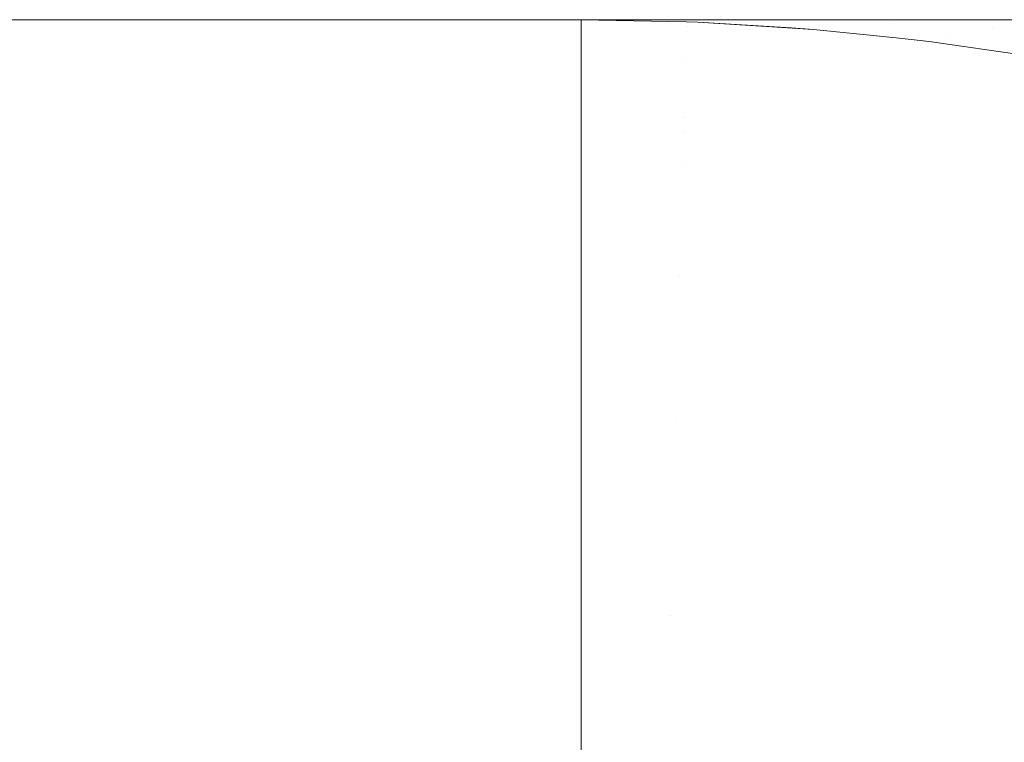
# Model space of a CAD drawing. Header units: centimetres. Extents: x -21.6 to 22.7, y 3.4 to 5.2.
# Tile 147 of 256: x -6.806 to -6.7817, y 5.1824 to 5.2002. Entities that reach past the tile are written whole.
import ezdxf

# ---------------------------------------------------------------- set-up
doc = ezdxf.new("R2010")
doc.units = ezdxf.units.CM
doc.header["$LTSCALE"] = 2.54
doc.layers.add('Lucido design-1', color=7, linetype='Continuous')

# ---------------------------------------------------------------- blocks, each defined once
blk = doc.blocks.new('Gruppo-4-1')
at = {"color": 7, "linetype": 'Continuous', "lineweight": 9}
for points, invisible_edges in [([(22.630348, 5.200144, -1872.31239), (-21.503423, 5.200212, -1872.315514), (-21.503423, 5.200178, -1872.313952)], 9), ([(22.630348, 5.200144, -1872.31239), (22.630348, 5.200212, -1872.315514), (-21.503423, 5.200212, -1872.315514)], 8), ([(-6.792166, 5.200212, -1872.915514), (-6.792166, 5.200178, -1872.917076), (-21.503423, 5.200117, -1872.919876), (-21.503423, 5.200144, -1872.918638)], 10), ([(-21.503423, 5.200144, -1872.918638), (-21.503423, 5.200212, -1872.915514), (-6.792166, 5.200212, -1872.915514)], 8), ([(-21.503423, 5.200212, -1872.315514), (7.752862, 5.200212, -1872.515514), (-6.625937, 5.200212, -1872.515514)], 9), ([(-6.625937, 5.200212, -1872.515514), (-6.629512, 5.200212, -1872.51556), (-21.503423, 5.200212, -1872.315514)], 10), ([(7.752862, 5.200212, -1872.515514), (-21.503423, 5.200212, -1872.315514), (22.630348, 5.200212, -1872.315514)], 9), ([(-6.629512, 5.200212, -1872.51556), (-6.635174, 5.200212, -1872.515823), (-21.503423, 5.200212, -1872.315514)], 10), ([(-6.635174, 5.200212, -1872.515823), (-6.640844, 5.200212, -1872.51632), (-21.503423, 5.200212, -1872.315514)], 10), ([(-6.640844, 5.200212, -1872.51632), (-6.646521, 5.200212, -1872.517053), (-21.503423, 5.200212, -1872.315514)], 10), ([(-6.646521, 5.200212, -1872.517053), (-6.647999, 5.200212, -1872.517306), (-6.652204, 5.200212, -1872.518027), (-21.503423, 5.200212, -1872.315514)], 12), ([(-6.652204, 5.200212, -1872.518027), (-6.657892, 5.200212, -1872.519244), (-21.503423, 5.200212, -1872.315514)], 10), ([(-6.657892, 5.200212, -1872.519244), (-6.663583, 5.200212, -1872.52071), (-21.503423, 5.200212, -1872.315514)], 10), ([(-6.663583, 5.200212, -1872.52071), (-6.669275, 5.200212, -1872.522431), (-21.503423, 5.200212, -1872.315514)], 10), ([(-6.669275, 5.200212, -1872.522431), (-6.674965, 5.200212, -1872.524411), (-21.503423, 5.200212, -1872.315514)], 10), ([(-6.674965, 5.200212, -1872.524411), (-6.68065, 5.200212, -1872.526658), (-21.503423, 5.200212, -1872.315514)], 10), ([(-6.68065, 5.200212, -1872.526658), (-6.686327, 5.200212, -1872.529179), (-21.503423, 5.200212, -1872.315514)], 10), ([(-6.686327, 5.200212, -1872.529179), (-6.69199, 5.200212, -1872.531982), (-21.503423, 5.200212, -1872.315514)], 10), ([(-6.69199, 5.200212, -1872.531982), (-6.697634, 5.200212, -1872.535074), (-21.503423, 5.200212, -1872.315514)], 10), ([(-6.697634, 5.200212, -1872.535074), (-6.703253, 5.200212, -1872.538464), (-21.503423, 5.200212, -1872.315514)], 10), ([(-6.703253, 5.200212, -1872.538464), (-6.708838, 5.200212, -1872.542161), (-21.503423, 5.200212, -1872.315514)], 10), ([(-6.708838, 5.200212, -1872.542161), (-6.714382, 5.200212, -1872.546174), (-21.503423, 5.200212, -1872.315514)], 10), ([(-6.714382, 5.200212, -1872.546174), (-6.719874, 5.200212, -1872.55051), (-21.503423, 5.200212, -1872.315514)], 10), ([(-21.503423, 5.200212, -1872.315514), (-6.735917, 5.200212, -1872.565546), (-6.741071, 5.200212, -1872.571254)], 9), ([(-6.719874, 5.200212, -1872.55051), (-6.725302, 5.200212, -1872.555179), (-21.503423, 5.200212, -1872.315514)], 10), ([(-6.741071, 5.200212, -1872.571254), (-6.745838, 5.200212, -1872.57699), (-21.503423, 5.200212, -1872.315514)], 10), ([(-6.745838, 5.200212, -1872.57699), (-6.750736, 5.200212, -1872.5834), (-21.503423, 5.200212, -1872.315514)], 10), ([(-6.725302, 5.200212, -1872.555179), (-6.730655, 5.200212, -1872.560189), (-21.503423, 5.200212, -1872.315514)], 10), ([(-6.730655, 5.200212, -1872.560189), (-6.735917, 5.200212, -1872.565546), (-21.503423, 5.200212, -1872.315514)], 10), ([(-6.750736, 5.200212, -1872.5834), (-6.755472, 5.200212, -1872.590173), (-21.503423, 5.200212, -1872.315514)], 10), ([(-6.755472, 5.200212, -1872.590173), (-6.760025, 5.200212, -1872.597307), (-21.503423, 5.200212, -1872.315514)], 10), ([(-6.760025, 5.200212, -1872.597307), (-6.764371, 5.200212, -1872.604797), (-21.503423, 5.200212, -1872.315514)], 10), ([(-6.764371, 5.200212, -1872.604797), (-6.768488, 5.200212, -1872.612637), (-21.503423, 5.200212, -1872.315514)], 10), ([(-6.768488, 5.200212, -1872.612637), (-6.772351, 5.200212, -1872.620816), (-21.503423, 5.200212, -1872.315514)], 10), ([(-6.772351, 5.200212, -1872.620816), (-6.775936, 5.200212, -1872.629319), (-21.503423, 5.200212, -1872.315514)], 10), ([(-21.503423, 5.200212, -1872.915514), (-6.791981, 5.200212, -1872.706082), (-6.792166, 5.200212, -1872.715514)], 9), ([(-6.775936, 5.200212, -1872.629319), (-6.779219, 5.200212, -1872.63813), (-21.503423, 5.200212, -1872.315514)], 10), ([(-21.503423, 5.200212, -1872.915514), (-6.791368, 5.200212, -1872.695947), (-6.791981, 5.200212, -1872.706082)], 9), ([(-6.792166, 5.200212, -1872.715514), (-6.792166, 5.200212, -1872.915514), (-21.503423, 5.200212, -1872.915514)], 8), ([(-6.779219, 5.200212, -1872.63813), (-6.782176, 5.200212, -1872.647225), (-21.503423, 5.200212, -1872.315514)], 10), ([(-21.503423, 5.200212, -1872.915514), (-6.790332, 5.200212, -1872.685885), (-6.791368, 5.200212, -1872.695947)], 9), ([(-21.503423, 5.200212, -1872.315514), (-6.787026, 5.200212, -1872.666164), (-6.787049, 5.200212, -1872.666284)], 9), ([(-6.782176, 5.200212, -1872.647225), (-6.784785, 5.200212, -1872.65658), (-21.503423, 5.200212, -1872.315514)], 10), ([(-21.503423, 5.200212, -1872.915514), (-21.503423, 5.200212, -1872.315514), (-6.78888, 5.200212, -1872.675945), (-6.790332, 5.200212, -1872.685885)], 10), ([(-6.784785, 5.200212, -1872.65658), (-6.787026, 5.200212, -1872.666164), (-21.503423, 5.200212, -1872.315514)], 10), ([(-6.787049, 5.200212, -1872.666284), (-6.78888, 5.200212, -1872.675945), (-21.503423, 5.200212, -1872.315514)], 10), ([(-21.503423, 5.200178, -1872.313952), (-21.503423, 5.200117, -1872.311152), (22.630348, 5.200117, -1872.311152), (22.630348, 5.200144, -1872.31239)], 10), ([(-6.792166, 5.200178, -1872.917076), (-6.792166, 5.200117, -1872.919876), (-21.503423, 5.200117, -1872.919876)], 10), ([(22.630348, 5.199831, -1872.306798), (22.630348, 5.200117, -1872.311152), (-21.503423, 5.200117, -1872.311152), (-21.503423, 5.199994, -1872.309272)], 10), ([(-21.503423, 5.199831, -1872.92423), (-21.503423, 5.200117, -1872.919876), (-6.792166, 5.200117, -1872.919876), (-6.792166, 5.199994, -1872.921756)], 10), ([(-6.789569, 5.200158, -1872.915514), (-6.792166, 5.200212, -1872.915514), (-6.792166, 5.200212, -1872.715514), (-6.789569, 5.200158, -1872.715514)], 8), ([(-6.789569, 5.200158, -1872.715514), (-6.792166, 5.200212, -1872.715514), (-6.791981, 5.200212, -1872.706082)], 8), ([(-6.792166, 5.200178, -1872.917076), (-6.792166, 5.200212, -1872.915514), (-6.789569, 5.200158, -1872.915514)], 8), ([(-6.789569, 5.200158, -1872.915514), (-6.78957, 5.200151, -1872.917076), (-6.792166, 5.200178, -1872.917076)], 11), ([(-6.78957, 5.200151, -1872.917076), (-6.78957, 5.200114, -1872.918638), (-6.792166, 5.200117, -1872.919876), (-6.792166, 5.200178, -1872.917076)], 11), ([(-6.792166, 5.200117, -1872.919876), (-6.78957, 5.200114, -1872.918638), (-6.789572, 5.200053, -1872.920199)], 11), ([(-6.789572, 5.200053, -1872.920199), (-6.789574, 5.199968, -1872.921758), (-6.792166, 5.199994, -1872.921756), (-6.792166, 5.200117, -1872.919876)], 11), ([(-6.789569, 5.200158, -1872.715514), (-6.791981, 5.200212, -1872.706082), (-6.791368, 5.200212, -1872.695947)], 9), ([(-6.784534, 5.200163, -1872.667052), (-6.789569, 5.200158, -1872.715514), (-6.791368, 5.200212, -1872.695947), (-6.790332, 5.200212, -1872.685885)], 11), ([(-6.790332, 5.200212, -1872.685885), (-6.78888, 5.200212, -1872.675945), (-6.787049, 5.200212, -1872.666284), (-6.784534, 5.200163, -1872.667052)], 12), ([(-6.78957, 5.200151, -1872.917076), (-6.789569, 5.200158, -1872.915514), (-6.78929, 5.200152, -1872.915514)], 9), ([(-6.78929, 5.200152, -1872.915514), (-6.786432, 5.199974, -1872.915514), (-6.786977, 5.200005, -1872.917076), (-6.78957, 5.200151, -1872.917076)], 14), ([(-6.786977, 5.200005, -1872.917076), (-6.786979, 5.199968, -1872.918638), (-6.78957, 5.200114, -1872.918638), (-6.78957, 5.200151, -1872.917076)], 15), ([(-6.78929, 5.200152, -1872.715514), (-6.789569, 5.200158, -1872.715514), (-6.784534, 5.200163, -1872.667052)], 10), ([(-6.789569, 5.200158, -1872.715514), (-6.78929, 5.200152, -1872.715514), (-6.78929, 5.200152, -1872.915514), (-6.789569, 5.200158, -1872.915514)], 10), ([(-6.784534, 5.200163, -1872.667052), (-6.782021, 5.200017, -1872.66782), (-6.786977, 5.200008, -1872.715514), (-6.78929, 5.200152, -1872.715514)], 11), ([(-6.786432, 5.199974, -1872.915514), (-6.78929, 5.200152, -1872.915514), (-6.78929, 5.200152, -1872.715514), (-6.786977, 5.200008, -1872.715514)], 10), ([(-6.784534, 5.200163, -1872.667052), (-6.787049, 5.200212, -1872.666284), (-6.787026, 5.200212, -1872.666164), (-6.784785, 5.200212, -1872.65658)], 9), ([(-6.784785, 5.200212, -1872.65658), (-6.782176, 5.200212, -1872.647225), (-6.784534, 5.200163, -1872.667052)], 10), ([(-6.782176, 5.200212, -1872.647225), (-6.779219, 5.200212, -1872.63813), (-6.770318, 5.200163, -1872.622867), (-6.784534, 5.200163, -1872.667052)], 14), ([(-6.770318, 5.200163, -1872.622867), (-6.768031, 5.200017, -1872.624335), (-6.782021, 5.200017, -1872.66782), (-6.784534, 5.200163, -1872.667052)], 15), ([(-21.503423, 5.199994, -1872.309272), (-21.503423, 5.199831, -1872.306798), (22.630348, 5.199831, -1872.306798)], 10), ([(-6.792166, 5.199994, -1872.921756), (-6.792166, 5.199831, -1872.92423), (-21.503423, 5.199831, -1872.92423)], 10), ([(-6.792166, 5.199831, -1872.92423), (-6.792166, 5.199994, -1872.921756), (-6.789574, 5.199968, -1872.921758), (-6.789577, 5.199859, -1872.923315)], 14), ([(-6.789577, 5.199859, -1872.923315), (-6.789574, 5.199968, -1872.921758), (-6.786986, 5.199822, -1872.921758), (-6.786992, 5.199713, -1872.923315)], 15), ([(-6.786982, 5.199907, -1872.920199), (-6.786986, 5.199822, -1872.921758), (-6.789574, 5.199968, -1872.921758), (-6.789572, 5.200053, -1872.920199)], 15), ([(-6.789572, 5.200053, -1872.920199), (-6.78957, 5.200114, -1872.918638), (-6.786979, 5.199968, -1872.918638), (-6.786982, 5.199907, -1872.920199)], 15), ([(-6.7844, 5.199664, -1872.920199), (-6.784406, 5.199579, -1872.921758), (-6.786986, 5.199822, -1872.921758), (-6.786982, 5.199907, -1872.920199)], 15), ([(-6.786982, 5.199907, -1872.920199), (-6.786979, 5.199968, -1872.918638), (-6.784395, 5.199725, -1872.918638), (-6.7844, 5.199664, -1872.920199)], 15), ([(-6.784392, 5.199761, -1872.917076), (-6.784395, 5.199725, -1872.918638), (-6.786979, 5.199968, -1872.918638), (-6.786977, 5.200005, -1872.917076)], 15), ([(-6.786977, 5.200008, -1872.715514), (-6.782021, 5.200017, -1872.66782), (-6.783158, 5.199774, -1872.691776)], 11), ([(-6.786977, 5.200008, -1872.715514), (-6.786432, 5.199974, -1872.715514), (-6.786432, 5.199974, -1872.915514)], 10), ([(-6.783158, 5.199774, -1872.691776), (-6.786432, 5.199974, -1872.715514), (-6.786977, 5.200008, -1872.715514)], 9), ([(-6.784392, 5.199761, -1872.917076), (-6.786977, 5.200005, -1872.917076), (-6.786432, 5.199974, -1872.915514)], 11), ([(-6.784392, 5.199762, -1872.915514), (-6.786432, 5.199974, -1872.915514), (-6.786432, 5.199974, -1872.715514), (-6.784392, 5.199762, -1872.715514)], 10), ([(-6.783158, 5.199774, -1872.691776), (-6.784392, 5.199762, -1872.715514), (-6.786432, 5.199974, -1872.715514)], 9), ([(-6.786432, 5.199974, -1872.915514), (-6.784392, 5.199762, -1872.915514), (-6.784392, 5.199761, -1872.917076)], 10), ([(-6.782021, 5.200017, -1872.66782), (-6.779516, 5.199774, -1872.668586), (-6.783158, 5.199774, -1872.691776)], 11), ([(-6.782021, 5.200017, -1872.66782), (-6.768031, 5.200017, -1872.624335), (-6.773628, 5.199774, -1872.64645)], 11), ([(-6.773628, 5.199774, -1872.64645), (-6.779516, 5.199774, -1872.668586), (-6.782021, 5.200017, -1872.66782)], 11), ([(22.630348, 5.199356, -1872.302461), (22.630348, 5.199831, -1872.306798), (-21.503423, 5.199831, -1872.306798), (-21.503423, 5.199592, -1872.304612)], 10), ([(-21.503423, 5.199762, -1872.924867), (-21.503423, 5.199831, -1872.92423), (-6.792166, 5.199831, -1872.92423), (-6.792166, 5.199592, -1872.926416)], 10), ([(-6.792166, 5.199592, -1872.926416), (-6.792166, 5.199356, -1872.928567), (-21.503423, 5.199356, -1872.928567), (-21.503423, 5.199762, -1872.924867)], 10), ([(-6.789577, 5.199859, -1872.923315), (-6.789581, 5.199725, -1872.924868), (-6.792166, 5.199831, -1872.92423)], 11), ([(-6.792166, 5.199592, -1872.926416), (-6.792166, 5.199831, -1872.92423), (-6.789581, 5.199725, -1872.924868), (-6.789585, 5.199567, -1872.926419)], 14), ([(-6.789585, 5.199567, -1872.926419), (-6.789581, 5.199725, -1872.924868), (-6.786999, 5.199579, -1872.924868), (-6.787007, 5.199422, -1872.926419)], 15), ([(-6.786992, 5.199713, -1872.923315), (-6.786999, 5.199579, -1872.924868), (-6.789581, 5.199725, -1872.924868), (-6.789577, 5.199859, -1872.923315)], 15), ([(-6.784415, 5.19947, -1872.923315), (-6.784425, 5.199337, -1872.924868), (-6.786999, 5.199579, -1872.924868), (-6.786992, 5.199713, -1872.923315)], 15), ([(-6.786992, 5.199713, -1872.923315), (-6.786986, 5.199822, -1872.921758), (-6.784406, 5.199579, -1872.921758), (-6.784415, 5.19947, -1872.923315)], 15), ([(-6.781828, 5.199325, -1872.920199), (-6.781837, 5.19924, -1872.921758), (-6.784406, 5.199579, -1872.921758), (-6.7844, 5.199664, -1872.920199)], 15), ([(-6.7844, 5.199664, -1872.920199), (-6.784395, 5.199725, -1872.918638), (-6.781822, 5.199385, -1872.918638), (-6.781828, 5.199325, -1872.920199)], 15), ([(-6.781818, 5.199422, -1872.917076), (-6.781822, 5.199385, -1872.918638), (-6.784395, 5.199725, -1872.918638), (-6.784392, 5.199761, -1872.917076)], 15), ([(-6.783579, 5.199677, -1872.715514), (-6.784392, 5.199762, -1872.715514), (-6.783158, 5.199774, -1872.691776)], 10), ([(-6.784392, 5.199762, -1872.715514), (-6.783579, 5.199677, -1872.715514), (-6.783579, 5.199677, -1872.915514), (-6.784392, 5.199762, -1872.915514)], 10), ([(-6.784392, 5.199761, -1872.917076), (-6.784392, 5.199762, -1872.915514), (-6.783579, 5.199677, -1872.915514)], 9), ([(-6.781818, 5.199422, -1872.917076), (-6.784392, 5.199761, -1872.917076), (-6.783579, 5.199677, -1872.915514)], 11), ([(-6.783579, 5.199677, -1872.715514), (-6.783158, 5.199774, -1872.691776), (-6.780604, 5.199434, -1872.692162)], 11), ([(-6.783579, 5.199677, -1872.915514), (-6.783579, 5.199677, -1872.715514), (-6.780732, 5.199261, -1872.715514), (-6.780732, 5.199261, -1872.915514)], 5), ([(-6.780604, 5.199434, -1872.692162), (-6.780732, 5.199261, -1872.715514), (-6.783579, 5.199677, -1872.715514)], 9), ([(-6.783579, 5.199677, -1872.915514), (-6.780732, 5.199261, -1872.915514), (-6.781818, 5.199422, -1872.917076)], 10), ([(-6.783158, 5.199774, -1872.691776), (-6.779516, 5.199774, -1872.668586), (-6.777021, 5.199434, -1872.669348), (-6.780604, 5.199434, -1872.692162)], 15), ([(-21.503423, 5.199592, -1872.304612), (-21.503423, 5.199356, -1872.302461), (22.630348, 5.199356, -1872.302461)], 10), ([(-6.789585, 5.199567, -1872.926419), (-6.789589, 5.199385, -1872.927965), (-6.792166, 5.199356, -1872.928567), (-6.792166, 5.199592, -1872.926416)], 11), ([(-6.787007, 5.199422, -1872.926419), (-6.787017, 5.19924, -1872.927965), (-6.789589, 5.199385, -1872.927965), (-6.789585, 5.199567, -1872.926419)], 15), ([(-6.784437, 5.19918, -1872.926419), (-6.784452, 5.198999, -1872.927965), (-6.787017, 5.19924, -1872.927965), (-6.787007, 5.199422, -1872.926419)], 15), ([(-6.787007, 5.199422, -1872.926419), (-6.786999, 5.199579, -1872.924868), (-6.784425, 5.199337, -1872.924868), (-6.784437, 5.19918, -1872.926419)], 15), ([(-6.781849, 5.199131, -1872.923315), (-6.781862, 5.198999, -1872.924868), (-6.784425, 5.199337, -1872.924868), (-6.784415, 5.19947, -1872.923315)], 15), ([(-6.784415, 5.19947, -1872.923315), (-6.784406, 5.199579, -1872.921758), (-6.781837, 5.19924, -1872.921758), (-6.781849, 5.199131, -1872.923315)], 15), ([(-6.77926, 5.198987, -1872.917076), (-6.779264, 5.19895, -1872.918638), (-6.781822, 5.199385, -1872.918638), (-6.781818, 5.199422, -1872.917076)], 15), ([(-6.77926, 5.198987, -1872.917076), (-6.781818, 5.199422, -1872.917076), (-6.780732, 5.199261, -1872.915514)], 11), ([(22.630348, 5.198693, -1872.298149), (22.630348, 5.199356, -1872.302461), (-21.503423, 5.199356, -1872.302461), (-21.503423, 5.198976, -1872.299987)], 10), ([(-21.503423, 5.198976, -1872.931041), (-21.503423, 5.199356, -1872.928567), (-6.792166, 5.199356, -1872.928567), (-6.792166, 5.198976, -1872.931041)], 10), ([(-6.792166, 5.199356, -1872.928567), (-6.789589, 5.199385, -1872.927965), (-6.789595, 5.19918, -1872.929507)], 11), ([(-6.789595, 5.19918, -1872.929507), (-6.789601, 5.19895, -1872.931044), (-6.792166, 5.198976, -1872.931041), (-6.792166, 5.199356, -1872.928567)], 11), ([(-6.787027, 5.199035, -1872.929507), (-6.787039, 5.198806, -1872.931044), (-6.789601, 5.19895, -1872.931044), (-6.789595, 5.19918, -1872.929507)], 15), ([(-6.789595, 5.19918, -1872.929507), (-6.789589, 5.199385, -1872.927965), (-6.787017, 5.19924, -1872.927965), (-6.787027, 5.199035, -1872.929507)], 15), ([(-6.787027, 5.199035, -1872.929507), (-6.787017, 5.19924, -1872.927965), (-6.784452, 5.198999, -1872.927965), (-6.784468, 5.198794, -1872.929507)], 15), ([(-6.781879, 5.198842, -1872.926419), (-6.781898, 5.198662, -1872.927965), (-6.784452, 5.198999, -1872.927965), (-6.784437, 5.19918, -1872.926419)], 15), ([(-6.784437, 5.19918, -1872.926419), (-6.784425, 5.199337, -1872.924868), (-6.781862, 5.198999, -1872.924868), (-6.781879, 5.198842, -1872.926419)], 15), ([(-6.781849, 5.199131, -1872.923315), (-6.781837, 5.19924, -1872.921758), (-6.779283, 5.198806, -1872.921758), (-6.779297, 5.198698, -1872.923315)], 15), ([(-6.779272, 5.19889, -1872.920199), (-6.779283, 5.198806, -1872.921758), (-6.781837, 5.19924, -1872.921758), (-6.781828, 5.199325, -1872.920199)], 15), ([(-6.781828, 5.199325, -1872.920199), (-6.781822, 5.199385, -1872.918638), (-6.779264, 5.19895, -1872.918638), (-6.779272, 5.19889, -1872.920199)], 15), ([(-21.503423, 5.198976, -1872.299987), (-21.503423, 5.198693, -1872.298149), (22.630348, 5.198693, -1872.298149)], 10), ([(-6.792166, 5.198976, -1872.931041), (-6.792166, 5.198693, -1872.932879), (-21.503423, 5.198693, -1872.932879), (-21.503423, 5.198976, -1872.931041)], 10), ([(-6.792166, 5.198693, -1872.932879), (-6.792166, 5.198976, -1872.931041), (-6.789601, 5.19895, -1872.931044), (-6.789607, 5.198698, -1872.932576)], 14), ([(-6.789607, 5.198698, -1872.932576), (-6.789601, 5.19895, -1872.931044), (-6.787039, 5.198806, -1872.931044), (-6.787052, 5.198554, -1872.932576)], 15), ([(-6.784468, 5.198794, -1872.929507), (-6.784485, 5.198566, -1872.931044), (-6.787039, 5.198806, -1872.931044), (-6.787027, 5.199035, -1872.929507)], 15), ([(-6.784468, 5.198794, -1872.929507), (-6.784452, 5.198999, -1872.927965), (-6.781898, 5.198662, -1872.927965), (-6.781919, 5.198458, -1872.929507)], 15), ([(-6.781879, 5.198842, -1872.926419), (-6.781862, 5.198999, -1872.924868), (-6.779315, 5.198566, -1872.924868), (-6.779335, 5.19841, -1872.926419)], 15), ([(-6.779297, 5.198698, -1872.923315), (-6.779315, 5.198566, -1872.924868), (-6.781862, 5.198999, -1872.924868), (-6.781849, 5.199131, -1872.923315)], 15), ([(22.630348, 5.197842, -1872.29387), (22.630348, 5.198693, -1872.298149), (-21.503423, 5.198693, -1872.298149), (-21.503423, 5.198149, -1872.295413)], 10), ([(-21.503423, 5.197847, -1872.93713), (-21.503423, 5.198693, -1872.932879), (-6.792166, 5.198693, -1872.932879), (-6.792166, 5.198149, -1872.935615)], 10), ([(-6.789607, 5.198698, -1872.932576), (-6.789614, 5.198422, -1872.934101), (-6.792166, 5.198693, -1872.932879)], 11), ([(-6.792166, 5.198149, -1872.935615), (-6.792166, 5.198693, -1872.932879), (-6.789614, 5.198422, -1872.934101), (-6.789622, 5.198122, -1872.935619)], 14), ([(-6.787052, 5.198554, -1872.932576), (-6.787067, 5.198278, -1872.934101), (-6.789614, 5.198422, -1872.934101), (-6.789607, 5.198698, -1872.932576)], 15), ([(-6.787052, 5.198554, -1872.932576), (-6.787039, 5.198806, -1872.931044), (-6.784485, 5.198566, -1872.931044), (-6.784505, 5.198314, -1872.932576)], 15), ([(-6.781919, 5.198458, -1872.929507), (-6.781943, 5.19823, -1872.931044), (-6.784485, 5.198566, -1872.931044), (-6.784468, 5.198794, -1872.929507)], 15), ([(-6.781919, 5.198458, -1872.929507), (-6.781898, 5.198662, -1872.927965), (-6.779359, 5.19823, -1872.927965), (-6.779385, 5.198027, -1872.929507)], 15), ([(-6.779335, 5.19841, -1872.926419), (-6.779359, 5.19823, -1872.927965), (-6.781898, 5.198662, -1872.927965), (-6.781879, 5.198842, -1872.926419)], 15), ([(-6.789622, 5.198122, -1872.935619), (-6.789614, 5.198422, -1872.934101), (-6.787067, 5.198278, -1872.934101), (-6.787082, 5.197979, -1872.935619)], 15), ([(-6.784505, 5.198314, -1872.932576), (-6.784526, 5.198039, -1872.934101), (-6.787067, 5.198278, -1872.934101), (-6.787052, 5.198554, -1872.932576)], 15), ([(-6.784505, 5.198314, -1872.932576), (-6.784485, 5.198566, -1872.931044), (-6.781943, 5.19823, -1872.931044), (-6.781969, 5.197979, -1872.932576)], 15), ([(-6.779385, 5.198027, -1872.929507), (-6.779415, 5.1978, -1872.931044), (-6.781943, 5.19823, -1872.931044), (-6.781919, 5.198458, -1872.929507)], 15), ([(-6.787082, 5.197979, -1872.935619), (-6.787067, 5.198278, -1872.934101), (-6.784526, 5.198039, -1872.934101), (-6.78455, 5.197741, -1872.935619)], 15), ([(-6.781969, 5.197979, -1872.932576), (-6.781997, 5.197705, -1872.934101), (-6.784526, 5.198039, -1872.934101), (-6.784505, 5.198314, -1872.932576)], 15), ([(-6.781969, 5.197979, -1872.932576), (-6.781943, 5.19823, -1872.931044), (-6.779415, 5.1978, -1872.931044), (-6.779447, 5.19755, -1872.932576)], 15), ([(-21.503423, 5.198149, -1872.295413), (-21.503423, 5.197842, -1872.29387), (22.630348, 5.197842, -1872.29387)], 10), ([(-6.792166, 5.198149, -1872.935615), (-6.792166, 5.197842, -1872.937158), (-21.503423, 5.197842, -1872.937158), (-21.503423, 5.197847, -1872.93713)], 10), ([(-6.792166, 5.198149, -1872.935615), (-6.789622, 5.198122, -1872.935619), (-6.789631, 5.1978, -1872.93713)], 11), ([(-6.789631, 5.1978, -1872.93713), (-6.792166, 5.197842, -1872.937158), (-6.792166, 5.198149, -1872.935615)], 9), ([(-6.787082, 5.197979, -1872.935619), (-6.787099, 5.197657, -1872.93713), (-6.789631, 5.1978, -1872.93713), (-6.789622, 5.198122, -1872.935619)], 15), ([(-6.78455, 5.197741, -1872.935619), (-6.784575, 5.19742, -1872.93713), (-6.787099, 5.197657, -1872.93713), (-6.787082, 5.197979, -1872.935619)], 15), ([(-6.78455, 5.197741, -1872.935619), (-6.784526, 5.198039, -1872.934101), (-6.781997, 5.197705, -1872.934101), (-6.782028, 5.197408, -1872.935619)], 15), ([(-6.779447, 5.19755, -1872.932576), (-6.779483, 5.197277, -1872.934101), (-6.781997, 5.197705, -1872.934101), (-6.781969, 5.197979, -1872.932576)], 15), ([(22.630348, 5.197842, -1872.29387), (-21.503423, 5.197842, -1872.29387), (-21.503423, 5.196805, -1872.289632), (22.630348, 5.196805, -1872.289632)], 5), ([(-21.503423, 5.197842, -1872.937158), (-6.792166, 5.197842, -1872.937158), (-6.792166, 5.196805, -1872.941396), (-21.503423, 5.196805, -1872.941396)], 5), ([(-6.792166, 5.197842, -1872.937158), (-6.789631, 5.1978, -1872.93713), (-6.78964, 5.197455, -1872.938634)], 11), ([(-6.78964, 5.197455, -1872.938634), (-6.789649, 5.197088, -1872.940129), (-6.792166, 5.196805, -1872.941396), (-6.792166, 5.197842, -1872.937158)], 11), ([(-6.78964, 5.197455, -1872.938634), (-6.789631, 5.1978, -1872.93713), (-6.787099, 5.197657, -1872.93713), (-6.787117, 5.197313, -1872.938634)], 15), ([(-6.782028, 5.197408, -1872.935619), (-6.782062, 5.197088, -1872.93713), (-6.784575, 5.19742, -1872.93713), (-6.78455, 5.197741, -1872.935619)], 15), ([(-6.782028, 5.197408, -1872.935619), (-6.781997, 5.197705, -1872.934101), (-6.779483, 5.197277, -1872.934101), (-6.779522, 5.196982, -1872.935619)], 15), ([(-6.787117, 5.197313, -1872.938634), (-6.787136, 5.196946, -1872.940129), (-6.789649, 5.197088, -1872.940129), (-6.78964, 5.197455, -1872.938634)], 15), ([(-6.787117, 5.197313, -1872.938634), (-6.787099, 5.197657, -1872.93713), (-6.784575, 5.19742, -1872.93713), (-6.784602, 5.197076, -1872.938634)], 15), ([(-6.784602, 5.197076, -1872.938634), (-6.78463, 5.19671, -1872.940129), (-6.787136, 5.196946, -1872.940129), (-6.787117, 5.197313, -1872.938634)], 15), ([(-6.784602, 5.197076, -1872.938634), (-6.784575, 5.19742, -1872.93713), (-6.782062, 5.197088, -1872.93713), (-6.782097, 5.196746, -1872.938634)], 15), ([(-6.779522, 5.196982, -1872.935619), (-6.779563, 5.196663, -1872.93713), (-6.782062, 5.197088, -1872.93713), (-6.782028, 5.197408, -1872.935619)], 15), ([(-6.792166, 5.196805, -1872.941396), (-6.789649, 5.197088, -1872.940129), (-6.789659, 5.196698, -1872.941616)], 11), ([(-6.789659, 5.196698, -1872.941616), (-6.789649, 5.197088, -1872.940129), (-6.787136, 5.196946, -1872.940129), (-6.787156, 5.196557, -1872.941616)], 15), ([(-6.782097, 5.196746, -1872.938634), (-6.782135, 5.196381, -1872.940129), (-6.78463, 5.19671, -1872.940129), (-6.784602, 5.197076, -1872.938634)], 15), ([(-6.782097, 5.196746, -1872.938634), (-6.782062, 5.197088, -1872.93713), (-6.779563, 5.196663, -1872.93713), (-6.779608, 5.196322, -1872.938634)], 15), ([(22.630348, 5.195584, -1872.285443), (22.630348, 5.196805, -1872.289632), (-21.503423, 5.196805, -1872.289632), (-21.503423, 5.196312, -1872.287941)], 10), ([(-21.503423, 5.196312, -1872.943087), (-21.503423, 5.196805, -1872.941396), (-6.792166, 5.196805, -1872.941396), (-6.792166, 5.196312, -1872.943087)], 10), ([(-6.789659, 5.196698, -1872.941616), (-6.78967, 5.196287, -1872.943094), (-6.792166, 5.196312, -1872.943087), (-6.792166, 5.196805, -1872.941396)], 11), ([(-6.787156, 5.196557, -1872.941616), (-6.787136, 5.196946, -1872.940129), (-6.78463, 5.19671, -1872.940129), (-6.784661, 5.196322, -1872.941616)], 15), ([(-6.779608, 5.196322, -1872.938634), (-6.779655, 5.195959, -1872.940129), (-6.782135, 5.196381, -1872.940129), (-6.782097, 5.196746, -1872.938634)], 15), ([(-6.787156, 5.196557, -1872.941616), (-6.787178, 5.196146, -1872.943094), (-6.78967, 5.196287, -1872.943094), (-6.789659, 5.196698, -1872.941616)], 15), ([(-6.784661, 5.196322, -1872.941616), (-6.784693, 5.195912, -1872.943094), (-6.787178, 5.196146, -1872.943094), (-6.787156, 5.196557, -1872.941616)], 15), ([(-6.784661, 5.196322, -1872.941616), (-6.78463, 5.19671, -1872.940129), (-6.782135, 5.196381, -1872.940129), (-6.782176, 5.195994, -1872.941616)], 15), ([(-21.503423, 5.196312, -1872.287941), (-21.503423, 5.195584, -1872.285443), (22.630348, 5.195584, -1872.285443)], 10), ([(-6.792166, 5.196312, -1872.943087), (-6.792166, 5.195584, -1872.945585), (-21.503423, 5.195584, -1872.945585), (-21.503423, 5.196312, -1872.943087)], 10), ([(-6.792166, 5.195584, -1872.945585), (-6.792166, 5.196312, -1872.943087), (-6.78967, 5.196287, -1872.943094), (-6.789681, 5.195854, -1872.944562)], 14), ([(-6.789681, 5.195854, -1872.944562), (-6.78967, 5.196287, -1872.943094), (-6.787178, 5.196146, -1872.943094), (-6.7872, 5.195714, -1872.944562)], 15), ([(-6.782176, 5.195994, -1872.941616), (-6.782218, 5.195586, -1872.943094), (-6.784693, 5.195912, -1872.943094), (-6.784661, 5.196322, -1872.941616)], 15), ([(-6.782176, 5.195994, -1872.941616), (-6.782135, 5.196381, -1872.940129), (-6.779655, 5.195959, -1872.940129), (-6.779706, 5.195574, -1872.941616)], 15), ([(-6.7872, 5.195714, -1872.944562), (-6.787178, 5.196146, -1872.943094), (-6.784693, 5.195912, -1872.943094), (-6.784726, 5.195481, -1872.944562)], 15), ([(-6.779706, 5.195574, -1872.941616), (-6.779759, 5.195167, -1872.943094), (-6.782218, 5.195586, -1872.943094), (-6.782176, 5.195994, -1872.941616)], 15), ([(-6.789681, 5.195854, -1872.944562), (-6.789693, 5.195399, -1872.946019), (-6.792166, 5.195584, -1872.945585)], 11), ([(-6.7872, 5.195714, -1872.944562), (-6.787224, 5.19526, -1872.946019), (-6.789693, 5.195399, -1872.946019), (-6.789681, 5.195854, -1872.944562)], 15), ([(-6.784726, 5.195481, -1872.944562), (-6.784693, 5.195912, -1872.943094), (-6.782218, 5.195586, -1872.943094), (-6.782263, 5.195156, -1872.944562)], 15), ([(22.630348, 5.194181, -1872.281312), (22.630348, 5.195584, -1872.285443), (-21.503423, 5.195584, -1872.285443), (-21.503423, 5.194947, -1872.283569)], 10), ([(-21.503423, 5.194181, -1872.949716), (-21.503423, 5.194459, -1872.948898), (-6.792166, 5.195584, -1872.945585), (-6.792166, 5.194947, -1872.947459)], 10), ([(-21.503423, 5.194459, -1872.948898), (-21.503423, 5.195584, -1872.945585), (-6.792166, 5.195584, -1872.945585)], 10), ([(-6.792166, 5.194947, -1872.947459), (-6.792166, 5.195584, -1872.945585), (-6.789693, 5.195399, -1872.946019), (-6.789705, 5.194924, -1872.947466)], 14), ([(-6.784726, 5.195481, -1872.944562), (-6.784762, 5.195028, -1872.946019), (-6.787224, 5.19526, -1872.946019), (-6.7872, 5.195714, -1872.944562)], 15), ([(-6.782263, 5.195156, -1872.944562), (-6.782218, 5.195586, -1872.943094), (-6.779759, 5.195167, -1872.943094), (-6.779815, 5.194739, -1872.944562)], 15), ([(-6.789705, 5.194924, -1872.947466), (-6.789693, 5.195399, -1872.946019), (-6.787224, 5.19526, -1872.946019), (-6.787248, 5.194785, -1872.947466)], 15), ([(-6.787248, 5.194785, -1872.947466), (-6.787224, 5.19526, -1872.946019), (-6.784762, 5.195028, -1872.946019), (-6.784799, 5.194554, -1872.947466)], 15), ([(-6.782263, 5.195156, -1872.944562), (-6.78231, 5.194704, -1872.946019), (-6.784762, 5.195028, -1872.946019), (-6.784726, 5.195481, -1872.944562)], 15), ([(-6.784799, 5.194554, -1872.947466), (-6.784762, 5.195028, -1872.946019), (-6.78231, 5.194704, -1872.946019), (-6.78236, 5.194232, -1872.947466)], 15), ([(-6.779815, 5.194739, -1872.944562), (-6.779873, 5.19429, -1872.946019), (-6.78231, 5.194704, -1872.946019), (-6.782263, 5.195156, -1872.944562)], 15), ([(-21.503423, 5.194947, -1872.283569), (-21.503423, 5.194181, -1872.281312), (22.630348, 5.194181, -1872.281312)], 10), ([(-6.792166, 5.194947, -1872.947459), (-6.792166, 5.194181, -1872.949716), (-21.503423, 5.194181, -1872.949716)], 10), ([(-6.789705, 5.194924, -1872.947466), (-6.789718, 5.194427, -1872.948903), (-6.792166, 5.194181, -1872.949716), (-6.792166, 5.194947, -1872.947459)], 11), ([(-6.787248, 5.194785, -1872.947466), (-6.787274, 5.194289, -1872.948903), (-6.789718, 5.194427, -1872.948903), (-6.789705, 5.194924, -1872.947466)], 15), ([(-6.784799, 5.194554, -1872.947466), (-6.784837, 5.19406, -1872.948903), (-6.787274, 5.194289, -1872.948903), (-6.787248, 5.194785, -1872.947466)], 15), ([(-6.78236, 5.194232, -1872.947466), (-6.782411, 5.19374, -1872.948903), (-6.784837, 5.19406, -1872.948903), (-6.784799, 5.194554, -1872.947466)], 15), ([(-6.78236, 5.194232, -1872.947466), (-6.78231, 5.194704, -1872.946019), (-6.779873, 5.19429, -1872.946019), (-6.779935, 5.19382, -1872.947466)], 15), ([(-6.792166, 5.194181, -1872.949716), (-6.789718, 5.194427, -1872.948903), (-6.789732, 5.193911, -1872.950327)], 11), ([(-6.789732, 5.193911, -1872.950327), (-6.789718, 5.194427, -1872.948903), (-6.787274, 5.194289, -1872.948903), (-6.787301, 5.193774, -1872.950327)], 15), ([(-6.787301, 5.193774, -1872.950327), (-6.787274, 5.194289, -1872.948903), (-6.784837, 5.19406, -1872.948903), (-6.784877, 5.193545, -1872.950327)], 15), ([(22.630348, 5.1926, -1872.277246), (22.630348, 5.194181, -1872.281312), (-21.503423, 5.194181, -1872.281312), (-21.503423, 5.193397, -1872.279296)], 10), ([(-21.503423, 5.1926, -1872.953782), (-21.503423, 5.194181, -1872.949716), (-6.792166, 5.194181, -1872.949716), (-6.792166, 5.193397, -1872.951732)], 10), ([(-6.789732, 5.193911, -1872.950327), (-6.789746, 5.193374, -1872.95174), (-6.792166, 5.193397, -1872.951732), (-6.792166, 5.194181, -1872.949716)], 11), ([(-6.784877, 5.193545, -1872.950327), (-6.784837, 5.19406, -1872.948903), (-6.782411, 5.19374, -1872.948903), (-6.782464, 5.193227, -1872.950327)], 15), ([(-6.779935, 5.19382, -1872.947466), (-6.779999, 5.19333, -1872.948903), (-6.782411, 5.19374, -1872.948903), (-6.78236, 5.194232, -1872.947466)], 15), ([(-6.787301, 5.193774, -1872.950327), (-6.787329, 5.193238, -1872.95174), (-6.789746, 5.193374, -1872.95174), (-6.789732, 5.193911, -1872.950327)], 15), ([(-6.784877, 5.193545, -1872.950327), (-6.784919, 5.193011, -1872.95174), (-6.787329, 5.193238, -1872.95174), (-6.787301, 5.193774, -1872.950327)], 15), ([(-6.782464, 5.193227, -1872.950327), (-6.782411, 5.19374, -1872.948903), (-6.779999, 5.19333, -1872.948903), (-6.780066, 5.192819, -1872.950327)], 15), ([(-21.503423, 5.193397, -1872.279296), (-21.503423, 5.1926, -1872.277246), (22.630348, 5.1926, -1872.277246)], 10), ([(-6.792166, 5.193397, -1872.951732), (-6.792166, 5.1926, -1872.953782), (-21.503423, 5.1926, -1872.953782)], 10), ([(-6.792166, 5.1926, -1872.953782), (-6.792166, 5.193397, -1872.951732), (-6.789746, 5.193374, -1872.95174), (-6.78976, 5.192818, -1872.953141)], 14), ([(-6.78976, 5.192818, -1872.953141), (-6.789746, 5.193374, -1872.95174), (-6.787329, 5.193238, -1872.95174), (-6.787358, 5.192682, -1872.953141)], 15), ([(-6.782464, 5.193227, -1872.950327), (-6.78252, 5.192694, -1872.95174), (-6.784919, 5.193011, -1872.95174), (-6.784877, 5.193545, -1872.950327)], 15), ([(-6.787358, 5.192682, -1872.953141), (-6.787329, 5.193238, -1872.95174), (-6.784919, 5.193011, -1872.95174), (-6.784962, 5.192457, -1872.953141)], 15), ([(-6.780066, 5.192819, -1872.950327), (-6.780135, 5.192289, -1872.95174), (-6.78252, 5.192694, -1872.95174), (-6.782464, 5.193227, -1872.950327)], 15), ([(-6.784962, 5.192457, -1872.953141), (-6.784919, 5.193011, -1872.95174), (-6.78252, 5.192694, -1872.95174), (-6.782578, 5.192142, -1872.953141)], 15), ([(22.630348, 5.190843, -1872.273252), (22.630348, 5.1926, -1872.277246), (-21.503423, 5.1926, -1872.277246), (-21.503423, 5.19167, -1872.275133)], 10), ([(-21.503423, 5.190843, -1872.957776), (-21.503423, 5.192274, -1872.954523), (-6.792166, 5.1926, -1872.953782), (-6.792166, 5.19167, -1872.955895)], 10), ([(-21.503423, 5.192274, -1872.954523), (-21.503423, 5.1926, -1872.953782), (-6.792166, 5.1926, -1872.953782)], 10), ([(-6.78976, 5.192818, -1872.953141), (-6.789775, 5.192242, -1872.954529), (-6.792166, 5.1926, -1872.953782)], 11), ([(-6.792166, 5.19167, -1872.955895), (-6.792166, 5.1926, -1872.953782), (-6.789775, 5.192242, -1872.954529), (-6.78979, 5.191648, -1872.955904)], 14), ([(-6.787358, 5.192682, -1872.953141), (-6.787388, 5.192107, -1872.954529), (-6.789775, 5.192242, -1872.954529), (-6.78976, 5.192818, -1872.953141)], 15), ([(-6.784962, 5.192457, -1872.953141), (-6.785007, 5.191883, -1872.954529), (-6.787388, 5.192107, -1872.954529), (-6.787358, 5.192682, -1872.953141)], 15), ([(-6.782578, 5.192142, -1872.953141), (-6.78252, 5.192694, -1872.95174), (-6.780135, 5.192289, -1872.95174), (-6.780207, 5.191739, -1872.953141)], 15), ([(-6.782578, 5.192142, -1872.953141), (-6.782637, 5.19157, -1872.954529), (-6.785007, 5.191883, -1872.954529), (-6.784962, 5.192457, -1872.953141)], 15), ([(-6.78979, 5.191648, -1872.955904), (-6.789775, 5.192242, -1872.954529), (-6.787388, 5.192107, -1872.954529), (-6.787418, 5.191514, -1872.955904)], 15), ([(-6.787418, 5.191514, -1872.955904), (-6.787388, 5.192107, -1872.954529), (-6.785007, 5.191883, -1872.954529), (-6.785053, 5.191291, -1872.955904)], 15), ([(-6.780207, 5.191739, -1872.953141), (-6.780281, 5.19117, -1872.954529), (-6.782637, 5.19157, -1872.954529), (-6.782578, 5.192142, -1872.953141)], 15), ([(-6.785053, 5.191291, -1872.955904), (-6.785007, 5.191883, -1872.954529), (-6.782637, 5.19157, -1872.954529), (-6.782699, 5.19098, -1872.955904)], 15), ([(-21.503423, 5.19167, -1872.275133), (-21.503423, 5.190843, -1872.273252), (22.630348, 5.190843, -1872.273252)], 10), ([(-6.792166, 5.19167, -1872.955895), (-6.792166, 5.190843, -1872.957776), (-21.503423, 5.190843, -1872.957776)], 10), ([(-6.78979, 5.191648, -1872.955904), (-6.789806, 5.191034, -1872.957266), (-6.792166, 5.190843, -1872.957776), (-6.792166, 5.19167, -1872.955895)], 11), ([(-6.787418, 5.191514, -1872.955904), (-6.78745, 5.190901, -1872.957266), (-6.789806, 5.191034, -1872.957266), (-6.78979, 5.191648, -1872.955904)], 15), ([(-6.785053, 5.191291, -1872.955904), (-6.785101, 5.19068, -1872.957266), (-6.78745, 5.190901, -1872.957266), (-6.787418, 5.191514, -1872.955904)], 15), ([(-6.782699, 5.19098, -1872.955904), (-6.782637, 5.19157, -1872.954529), (-6.780281, 5.19117, -1872.954529), (-6.780358, 5.190582, -1872.955904)], 15), ([(-6.782699, 5.19098, -1872.955904), (-6.782762, 5.190372, -1872.957266), (-6.785101, 5.19068, -1872.957266), (-6.785053, 5.191291, -1872.955904)], 15), ([(-6.792166, 5.190843, -1872.957776), (-6.789806, 5.191034, -1872.957266), (-6.789823, 5.190403, -1872.958614)], 11), ([(-6.789823, 5.190403, -1872.958614), (-6.789806, 5.191034, -1872.957266), (-6.78745, 5.190901, -1872.957266), (-6.787483, 5.190271, -1872.958614)], 15), ([(-6.787483, 5.190271, -1872.958614), (-6.78745, 5.190901, -1872.957266), (-6.785101, 5.19068, -1872.957266), (-6.78515, 5.190051, -1872.958614)], 15), ([(-6.780358, 5.190582, -1872.955904), (-6.780437, 5.189976, -1872.957266), (-6.782762, 5.190372, -1872.957266), (-6.782699, 5.19098, -1872.955904)], 15), ([(22.630348, 5.188913, -1872.269339), (22.630348, 5.190843, -1872.273252), (-21.503423, 5.190843, -1872.273252), (-21.503423, 5.189777, -1872.27109)], 10), ([(-21.503423, 5.189777, -1872.959938), (-21.503423, 5.190843, -1872.957776), (-6.792166, 5.190843, -1872.957776), (-6.792166, 5.189777, -1872.959938)], 10), ([(-6.789823, 5.190403, -1872.958614), (-6.78984, 5.189754, -1872.959948), (-6.792166, 5.189777, -1872.959938), (-6.792166, 5.190843, -1872.957776)], 11), ([(-6.78515, 5.190051, -1872.958614), (-6.785101, 5.19068, -1872.957266), (-6.782762, 5.190372, -1872.957266), (-6.782828, 5.189745, -1872.958614)], 15), ([(-6.787483, 5.190271, -1872.958614), (-6.787517, 5.189623, -1872.959948), (-6.78984, 5.189754, -1872.959948), (-6.789823, 5.190403, -1872.958614)], 15), ([(-6.78515, 5.190051, -1872.958614), (-6.785201, 5.189405, -1872.959948), (-6.787517, 5.189623, -1872.959948), (-6.787483, 5.190271, -1872.958614)], 15), ([(-6.782828, 5.189745, -1872.958614), (-6.782762, 5.190372, -1872.957266), (-6.780437, 5.189976, -1872.957266), (-6.780518, 5.189352, -1872.958614)], 15), ([(-6.782828, 5.189745, -1872.958614), (-6.782895, 5.189101, -1872.959948), (-6.785201, 5.189405, -1872.959948), (-6.78515, 5.190051, -1872.958614)], 15), ([(-21.503423, 5.189777, -1872.27109), (-21.503423, 5.188913, -1872.269339), (22.630348, 5.188913, -1872.269339)], 10), ([(-6.792166, 5.189777, -1872.959938), (-6.792166, 5.188913, -1872.961689), (-21.503423, 5.188913, -1872.961689), (-21.503423, 5.189777, -1872.959938)], 10), ([(-6.792166, 5.188913, -1872.961689), (-6.792166, 5.189777, -1872.959938), (-6.78984, 5.189754, -1872.959948), (-6.789857, 5.189088, -1872.961268)], 14), ([(-6.789857, 5.189088, -1872.961268), (-6.78984, 5.189754, -1872.959948), (-6.787517, 5.189623, -1872.959948), (-6.787551, 5.188958, -1872.961268)], 15), ([(-6.780518, 5.189352, -1872.958614), (-6.780602, 5.188711, -1872.959948), (-6.782895, 5.189101, -1872.959948), (-6.782828, 5.189745, -1872.958614)], 15), ([(-6.787551, 5.188958, -1872.961268), (-6.787517, 5.189623, -1872.959948), (-6.785201, 5.189405, -1872.959948), (-6.785253, 5.188741, -1872.961268)], 15), ([(-6.785253, 5.188741, -1872.961268), (-6.785201, 5.189405, -1872.959948), (-6.782895, 5.189101, -1872.959948), (-6.782964, 5.188439, -1872.961268)], 15), ([(-6.789857, 5.189088, -1872.961268), (-6.789875, 5.188404, -1872.962573), (-6.792166, 5.188913, -1872.961689)], 11), ([(-6.787551, 5.188958, -1872.961268), (-6.787587, 5.188275, -1872.962573), (-6.789875, 5.188404, -1872.962573), (-6.789857, 5.189088, -1872.961268)], 15), ([(-6.785253, 5.188741, -1872.961268), (-6.785306, 5.18806, -1872.962573), (-6.787587, 5.188275, -1872.962573), (-6.787551, 5.188958, -1872.961268)], 15), ([(-6.782964, 5.188439, -1872.961268), (-6.782895, 5.189101, -1872.959948), (-6.780602, 5.188711, -1872.959948), (-6.780688, 5.188052, -1872.961268)], 15), ([(22.630348, 5.187023, -1872.265894), (22.630348, 5.188913, -1872.269339), (-21.503423, 5.188913, -1872.269339), (-21.503423, 5.187727, -1872.267176)], 10), ([(-21.503423, 5.187023, -1872.965134), (-21.503423, 5.188913, -1872.961689), (-6.792166, 5.188913, -1872.961689), (-6.792166, 5.187727, -1872.963852)], 10), ([(-6.792166, 5.187727, -1872.963852), (-6.792166, 5.188913, -1872.961689), (-6.789875, 5.188404, -1872.962573), (-6.789893, 5.187704, -1872.963863)], 14), ([(-6.782964, 5.188439, -1872.961268), (-6.783035, 5.187761, -1872.962573), (-6.785306, 5.18806, -1872.962573), (-6.785253, 5.188741, -1872.961268)], 15), ([(-6.789893, 5.187704, -1872.963863), (-6.789875, 5.188404, -1872.962573), (-6.787587, 5.188275, -1872.962573), (-6.787623, 5.187576, -1872.963863)], 15), ([(-6.787623, 5.187576, -1872.963863), (-6.787587, 5.188275, -1872.962573), (-6.785306, 5.18806, -1872.962573), (-6.78536, 5.187363, -1872.963863)], 15), ([(-6.780688, 5.188052, -1872.961268), (-6.780777, 5.187377, -1872.962573), (-6.783035, 5.187761, -1872.962573), (-6.782964, 5.188439, -1872.961268)], 15), ([(-6.78536, 5.187363, -1872.963863), (-6.785306, 5.18806, -1872.962573), (-6.783035, 5.187761, -1872.962573), (-6.783107, 5.187066, -1872.963863)], 15), ([(22.630348, 5.187023, -1872.265894), (-21.503423, 5.187727, -1872.267176), (-21.503423, 5.187023, -1872.265894)], 9), ([(-21.503423, 5.186815, -1872.965514), (-21.503423, 5.187023, -1872.965134), (-6.792166, 5.187727, -1872.963852), (-6.792166, 5.187023, -1872.965134)], 10), ([(-6.789893, 5.187704, -1872.963863), (-6.789911, 5.186988, -1872.965138), (-6.792166, 5.187023, -1872.965134), (-6.792166, 5.187727, -1872.963852)], 11), ([(-6.783107, 5.187066, -1872.963863), (-6.783035, 5.187761, -1872.962573), (-6.780777, 5.187377, -1872.962573), (-6.780867, 5.186685, -1872.963863)], 15), ([(-6.787623, 5.187576, -1872.963863), (-6.78766, 5.186861, -1872.965138), (-6.789911, 5.186988, -1872.965138), (-6.789893, 5.187704, -1872.963863)], 15), ([(-6.78536, 5.187363, -1872.963863), (-6.785416, 5.18665, -1872.965138), (-6.78766, 5.186861, -1872.965138), (-6.787623, 5.187576, -1872.963863)], 15), ([(-6.783107, 5.187066, -1872.963863), (-6.783181, 5.186355, -1872.965138), (-6.785416, 5.18665, -1872.965138), (-6.78536, 5.187363, -1872.963863)], 15), ([(-21.503423, 5.187023, -1872.265894), (-21.503423, 5.186815, -1872.265514), (22.630348, 5.186815, -1872.265514), (22.630348, 5.187023, -1872.265894)], 10), ([(-6.792166, 5.187023, -1872.965134), (-6.792166, 5.186815, -1872.965514), (-21.503423, 5.186815, -1872.965514)], 10), ([(-6.792166, 5.186815, -1872.965514), (-6.792166, 5.187023, -1872.965134), (-6.789911, 5.186988, -1872.965138), (-6.789931, 5.186257, -1872.966397)], 14), ([(-6.780867, 5.186685, -1872.963863), (-6.780959, 5.185977, -1872.965138), (-6.783181, 5.186355, -1872.965138), (-6.783107, 5.187066, -1872.963863)], 15), ([(22.630348, 5.185531, -1872.263399), (22.630348, 5.186815, -1872.265514), (-21.503423, 5.186815, -1872.265514), (-21.503423, 5.185531, -1872.263399)], 10), ([(-21.503423, 5.185531, -1872.967629), (-21.503423, 5.186815, -1872.965514), (-6.792166, 5.186815, -1872.965514), (-6.792166, 5.185531, -1872.967629)], 10), ([(-6.789931, 5.186257, -1872.966397), (-6.78995, 5.18551, -1872.967641), (-6.792166, 5.185531, -1872.967629), (-6.792166, 5.186815, -1872.965514)], 11), ([(-6.789931, 5.186257, -1872.966397), (-6.789911, 5.186988, -1872.965138), (-6.78766, 5.186861, -1872.965138), (-6.787698, 5.186131, -1872.966397)], 15), ([(-6.787698, 5.186131, -1872.966397), (-6.78766, 5.186861, -1872.965138), (-6.785416, 5.18665, -1872.965138), (-6.785473, 5.185921, -1872.966397)], 15), ([(-6.785473, 5.185921, -1872.966397), (-6.785416, 5.18665, -1872.965138), (-6.783181, 5.186355, -1872.965138), (-6.783257, 5.185629, -1872.966397)], 15), ([(-6.783257, 5.185629, -1872.966397), (-6.783181, 5.186355, -1872.965138), (-6.780959, 5.185977, -1872.965138), (-6.781054, 5.185254, -1872.966397)], 15), ([(-6.787698, 5.186131, -1872.966397), (-6.787737, 5.185385, -1872.967641), (-6.78995, 5.18551, -1872.967641), (-6.789931, 5.186257, -1872.966397)], 15), ([(-6.785473, 5.185921, -1872.966397), (-6.785531, 5.185177, -1872.967641), (-6.787737, 5.185385, -1872.967641), (-6.787698, 5.186131, -1872.966397)], 15), ([(-6.783257, 5.185629, -1872.966397), (-6.783334, 5.184887, -1872.967641), (-6.785531, 5.185177, -1872.967641), (-6.785473, 5.185921, -1872.966397)], 15), ([(-6.781054, 5.185254, -1872.966397), (-6.78115, 5.184516, -1872.967641), (-6.783334, 5.184887, -1872.967641), (-6.783257, 5.185629, -1872.966397)], 15), ([(-21.503423, 5.185531, -1872.263399), (-21.503423, 5.184551, -1872.261784), (22.630348, 5.184551, -1872.261784), (22.630348, 5.185531, -1872.263399)], 10), ([(-6.792166, 5.185531, -1872.967629), (-6.792166, 5.184551, -1872.969244), (-21.503423, 5.184551, -1872.969244), (-21.503423, 5.185531, -1872.967629)], 10), ([(-6.792166, 5.184551, -1872.969244), (-6.792166, 5.185531, -1872.967629), (-6.78995, 5.18551, -1872.967641)], 10), ([(-6.78995, 5.18551, -1872.967641), (-6.78999, 5.183972, -1872.97008), (-6.792166, 5.184551, -1872.969244)], 11), ([(-6.78995, 5.18551, -1872.967641), (-6.787737, 5.185385, -1872.967641), (-6.787817, 5.183849, -1872.97008), (-6.78999, 5.183972, -1872.97008)], 15), ([(-6.78565, 5.183645, -1872.97008), (-6.787817, 5.183849, -1872.97008), (-6.787737, 5.185385, -1872.967641), (-6.785531, 5.185177, -1872.967641)], 15), ([(-6.785531, 5.185177, -1872.967641), (-6.783334, 5.184887, -1872.967641), (-6.783493, 5.183361, -1872.97008), (-6.78565, 5.183645, -1872.97008)], 15), ([(-6.781349, 5.182996, -1872.97008), (-6.783493, 5.183361, -1872.97008), (-6.783334, 5.184887, -1872.967641), (-6.78115, 5.184516, -1872.967641)], 15), ([(22.630348, 5.184551, -1872.261784), (-21.503423, 5.184551, -1872.261784), (-21.503423, 5.182127, -1872.258156), (22.630348, 5.182127, -1872.258156)], 5), ([(-6.792166, 5.184551, -1872.969244), (-6.792166, 5.182127, -1872.972872), (-21.503423, 5.182127, -1872.972872), (-21.503423, 5.18241, -1872.972448)], 10), ([(-21.503423, 5.18241, -1872.972448), (-21.503423, 5.184551, -1872.969244), (-6.792166, 5.184551, -1872.969244)], 10), ([(-6.790031, 5.182378, -1872.972454), (-6.792166, 5.182127, -1872.972872), (-6.792166, 5.184551, -1872.969244), (-6.78999, 5.183972, -1872.97008)], 13), ([(-6.78999, 5.183972, -1872.97008), (-6.787817, 5.183849, -1872.97008), (-6.7879, 5.182258, -1872.972454), (-6.790031, 5.182378, -1872.972454)], 15), ([(-6.785774, 5.182058, -1872.972454), (-6.7879, 5.182258, -1872.972454), (-6.787817, 5.183849, -1872.97008), (-6.78565, 5.183645, -1872.97008)], 15), ([(-6.78565, 5.183645, -1872.97008), (-6.783493, 5.183361, -1872.97008), (-6.783658, 5.181779, -1872.972454), (-6.785774, 5.182058, -1872.972454)], 15), ([(-6.781555, 5.181421, -1872.972454), (-6.783658, 5.181779, -1872.972454), (-6.783493, 5.183361, -1872.97008), (-6.781349, 5.182996, -1872.97008)], 15)]:
    blk.add_3dface(points, dxfattribs=dict(at, invisible_edges=invisible_edges))
blk = doc.blocks.new('Gruppo-5-1')
at = {"color": 7}
blk.add_blockref('Gruppo-4-1', (0, 0), dxfattribs=at)

msp = doc.modelspace()

# ---------------------------------------------------------------- block references
at = {"layer": 'Lucido design-1', "color": 7}
msp.add_blockref('Gruppo-5-1', (0, 0), dxfattribs=at)

doc.saveas('drawing.dxf')
